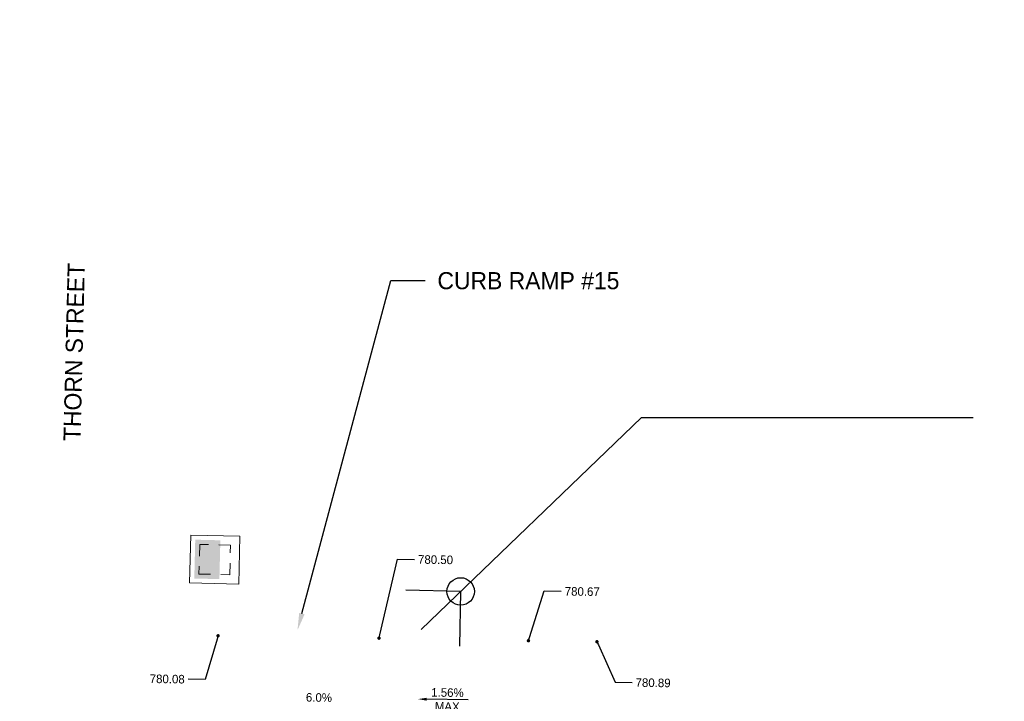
# Model space of a CAD drawing. Header units: feet. Extents: x 1384904 to 1390579, y 443400 to 444295.
# Tile 26 of 57: x 1388539 to 1388611, y 443983 to 444033. Entities that reach past the tile are written whole.
import ezdxf
from ezdxf import colors
from ezdxf.entities.mleader import LeaderData, LeaderLine
from ezdxf.math import Vec2, Vec3

# ---------------------------------------------------------------- set-up
doc = ezdxf.new("R2010")
doc.units = ezdxf.units.FT
doc.header["$MEASUREMENT"] = 0
doc.linetypes.add('drainage01', pattern=[1.6, 0.85, -0.75])
for name, color, linetype in [('DR_P_Cells', 1, 'Continuous'), ('DR_P_Storm_Sewer', 1, 'Continuous'), ('DT_P_Text', 3, 'Continuous'), ('PV_P_Text', 7, 'Continuous')]:
    doc.layers.add(name, color=color, linetype=linetype)
doc.styles.add('Slanted-Normal', font='font31.shx', dxfattribs={"height": 0.14})
doc.styles.get("Standard").update_dxf_attribs({"font": 'font31.shx'})
doc.dimstyles.get("Standard").update_dxf_attribs({"dimtxt": 0.18, "dimasz": 0.18, "dimexe": 0.18, "dimexo": 0.0625, "dimgap": 0.09, "dimtad": 0, "dimtih": 1, "dimtoh": 1, "dimdec": 4, "dimzin": 0, "dimdsep": 46, "dimtxsty": 'Standard', "dimcen": 0.09, "dimadec": 0, "dimazin": 0, "dimtfac": 1, "dimtdec": 4, "dimtofl": 0, "dimtmove": 0, "dimatfit": 3, "dimfxl": 1, "dimtolj": 1, "dimtzin": 0, "dimarcsym": 0})

# ---------------------------------------------------------------- blocks, each defined once
blk = doc.blocks.new('CB3A-P')
at = {"layer": 'Defpoints', "color": 20, "linetype": 'drainage01', "lineweight": 0}
blk.add_lwpolyline([(1.083, 1.125), (-1.083, 1.125), (-1.083, -1.125), (1.083, -1.125), (1.083, 1.125)], close=True, dxfattribs=at)
at = {"layer": 'DR_P_Cells', "color": 1, "linetype": 'Continuous', "lineweight": 13, "flags": 128}
blk.add_lwpolyline([(-1.75, 1.792), (1.75, 1.792), (1.75, -1.792), (-1.75, -1.792), (-1.75, 1.792)], close=True, dxfattribs=at)
at = {"layer": 'DR_P_Cells', "color": 1, "linetype": 'Continuous', "lineweight": 0, "extrusion": (0, 0, -1)}
blk.add_solid([(1.417, 0.375), (-1.417, 0.375), (1.417, -1.458), (-1.417, -1.458)], dxfattribs=at)
blk = doc.blocks.new('_Dot')
at = {"color": 0, "linetype": 'ByBlock', "lineweight": -2}
blk.add_line((-0.5, 0), (-1, 0), dxfattribs=at)
at = {"color": 0, "linetype": 'ByBlock', "const_width": 0.5}
blk.add_lwpolyline([(-0.25, 0, 1), (0.25, 0, 1)], format="xyb", close=True, dxfattribs=at)
blk = doc.blocks.new('*D1065')
at = {"layer": 'Defpoints', "color": 0, "transparency": 16777216}
for p in [(1387895.133, 444137.116), (1387540.978, 443974.544), (1387898.945, 443973.296), (1387891.696, 443959.376), (1390194.578, 443935.45)]:
    blk.add_point(p, dxfattribs=at)
at = {"layer": 'DT_P_Text', "color": 0, "lineweight": -2, "transparency": 16777216}
for start, end in [(56.54595, 80.01082), (8.03728, 33.75153)]:
    blk.add_arc((1387891.89, 443969.374), 8.072, start, end, dxfattribs=at)
at = {"layer": 'DT_P_Text', "color": 0, "transparency": 16777216}
for points in [[(1387893.27, 443977.117), (1387893.31, 443977.531), (1387892.046, 443977.445)], [(1387900.09, 443970.516), (1387899.675, 443970.49), (1387899.961, 443969.255)]]:
    blk.add_solid(points, dxfattribs=at)
at = {"layer": 'DT_P_Text', "color": 0, "transparency": 16777216, "insert": (1387897.694, 443974.984), "char_height": 1.25, "attachment_point": 5}
blk.add_mtext('\\A1;89°44\'10"', dxfattribs=at)
blk = doc.blocks.new('*D1066')
at = {"layer": 'Defpoints', "color": 0, "transparency": 16777216}
for p in [(1388170.018, 444145.729), (1387540.978, 443974.544), (1388173.064, 443969.457), (1388165.387, 443955.345), (1390194.578, 443935.45)]:
    blk.add_point(p, dxfattribs=at)
at = {"layer": 'DT_P_Text', "color": 0, "lineweight": -2, "transparency": 16777216}
for start, end in [(55.6454, 80.17024), (7.59215, 34.10904)]:
    blk.add_arc((1388165.63, 443965.341), 8.497, start, end, dxfattribs=at)
at = {"layer": 'DT_P_Text', "color": 0, "transparency": 16777216}
for points in [[(1388167.06, 443973.507), (1388167.101, 443973.921), (1388165.837, 443973.836)], [(1388174.261, 443966.476), (1388173.845, 443966.452), (1388174.126, 443965.216)]]:
    blk.add_solid(points, dxfattribs=at)
at = {"layer": 'DT_P_Text', "color": 0, "transparency": 16777216, "insert": (1388171.755, 443971.231), "char_height": 1.25, "attachment_point": 5}
blk.add_mtext('\\A1;89°27\'2"', dxfattribs=at)
blk = doc.blocks.new('*D1068')
at = {"layer": 'Defpoints', "color": 0, "transparency": 16777216}
for p in [(1388548.528, 444294.604), (1387540.978, 443974.544), (1388551.278, 443965.867), (1388540.113, 443949.824), (1390194.578, 443935.45)]:
    blk.add_point(p, dxfattribs=at)
at = {"layer": 'DT_P_Text', "color": 0, "lineweight": -2, "transparency": 16777216}
for start, end in [(51.55999, 82.8622), (4.89573, 37.08613)]:
    blk.add_arc((1388540.357, 443959.821), 12.483, start, end, dxfattribs=at)
at = {"layer": 'DT_P_Text', "color": 0, "transparency": 16777216}
for points in [[(1388541.893, 443971.999), (1388541.924, 443972.415), (1388540.662, 443972.3)], [(1388553.003, 443960.893), (1388552.586, 443960.879), (1388552.839, 443959.637)]]:
    blk.add_solid(points, dxfattribs=at)
at = {"layer": 'DT_P_Text', "color": 0, "transparency": 16777216, "insert": (1388549.355, 443968.473), "char_height": 1.25, "attachment_point": 5}
blk.add_mtext('\\A1;89°26\'46"', dxfattribs=at)
blk = doc.blocks.new('*D1070')
at = {"layer": 'Defpoints', "color": 0, "transparency": 16777216}
for p in [(1389005.131, 444177.177), (1387540.978, 443974.544), (1389009.168, 443958.886), (1388998.333, 443943.075), (1390194.578, 443935.45)]:
    blk.add_point(p, dxfattribs=at)
at = {"layer": 'DT_P_Text', "color": 0, "lineweight": -2, "transparency": 16777216}
for start, end in [(51.70973, 82.38704), (5.10561, 36.7305)]:
    blk.add_arc((1388998.623, 443953.069), 12.043, start, end, dxfattribs=at)
at = {"layer": 'DT_P_Text', "color": 0, "transparency": 16777216}
for points in [[(1389000.202, 443964.799), (1389000.235, 443965.214), (1388998.973, 443965.107)], [(1389010.827, 443954.149), (1389010.41, 443954.133), (1389010.665, 443952.892)]]:
    blk.add_solid(points, dxfattribs=at)
at = {"layer": 'DT_P_Text', "color": 0, "transparency": 16777216, "insert": (1389007.323, 443961.397), "char_height": 1.25, "attachment_point": 5}
blk.add_mtext('\\A1;89°10\'51"', dxfattribs=at)
blk = doc.blocks.new('*D1071')
at = {"layer": 'Defpoints', "color": 0, "transparency": 16777216}
for p in [(1389529.023, 444160.851), (1387540.978, 443974.544), (1389519.597, 443952.651), (1389523.362, 443935.339), (1390194.578, 443935.45)]:
    blk.add_point(p, dxfattribs=at)
at = {"layer": 'DT_P_Text', "color": 0, "lineweight": -2, "transparency": 16777216}
for start, end in [(97.15241, 121.14493), (144.10974, 170.56542)]:
    blk.add_arc((1389523.613, 443945.335), 8.345, start, end, dxfattribs=at)
at = {"layer": 'DT_P_Text', "color": 0, "transparency": 16777216}
for points in [[(1389522.563, 443953.823), (1389522.584, 443953.407), (1389523.822, 443953.677)], [(1389515.588, 443946.684), (1389515.173, 443946.722), (1389515.269, 443945.458)]]:
    blk.add_solid(points, dxfattribs=at)
at = {"layer": 'DT_P_Text', "color": 0, "transparency": 16777216, "insert": (1389517.83, 443951.352), "char_height": 1.25, "attachment_point": 5}
blk.add_mtext('\\A1;90°35\'39"', dxfattribs=at)

msp = doc.modelspace()

# ---------------------------------------------------------------- linework, layer by layer
at = {"layer": 'DT_P_Text'}
for points in [[(1388568.25289, 443988.59827), (1388584.33739, 444004.06536)], [(1388584.33739, 444004.06536), (1388608.54886, 444004.06536)], [(1388571.07719, 443987.37125), (1388571.13611, 443991.37082), (1388567.1373, 443991.46841)]]:
    msp.add_lwpolyline(points, dxfattribs=at)
msp.add_circle((1388571.13611, 443991.37082), 1, dxfattribs=at)
at = {"layer": 'PV_P_Text', "linetype": 'ByBlock', "lineweight": -2}
msp.add_lwpolyline([(1388571.67887, 443983.45681), (1388568.64918, 443983.50145)], dxfattribs=at)
at = {"layer": 'PV_P_Text'}
msp.add_solid([(1388568.64764, 443983.39729), (1388568.02425, 443983.51065), (1388568.65071, 443983.6056)], dxfattribs=at)

# ---------------------------------------------------------------- block references
at = {"layer": 'DR_P_Storm_Sewer', "color": 1, "rotation": 268.6019654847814}
msp.add_blockref('CB3A-P', (1388553.18745, 443993.694, 780.588), dxfattribs=at)

# ---------------------------------------------------------------- texts
at = {"layer": 'DT_P_Text', "insert": (1388542.14114, 444002.36511), "char_height": 1.25, "width": 29.678584, "attachment_point": 1, "rotation": 88.6019655, "style": 'Slanted-Normal'}
msp.add_mtext('THORN STREET', dxfattribs=at)
at = {"layer": 'PV_P_Text', "char_height": 0.625, "attachment_point": 5, "rotation": 359.1559594}
for s, insert in [('6.0%', (1388560.79277, 443983.62544)), ('1.56%', (1388570.17148, 443983.98545)), ('MAX', (1388570.15656, 443982.97281))]:
    msp.add_mtext(s, dxfattribs=dict(at, insert=insert))

# ---------------------------------------------------------------- dimensions: what is measured, and where the dimension line sits
at = {"layer": 'DT_P_Text'}
for base, line2, picture, middle in [((1388551.27813, 443965.86722), ((1388540.11322, 443949.82405), (1388548.52762, 444294.60374)), '*D1068', (1388549.35503, 443968.47325)), ((1389009.16818, 443958.8865), ((1388998.33294, 443943.07455), (1389005.1309, 444177.17687)), '*D1070', (1389007.32318, 443961.39682)), ((1389519.59746, 443952.65059), ((1389523.36155, 443935.33874), (1389529.02312, 444160.85051)), '*D1071', (1389517.83048, 443951.35217)), ((1388173.06391, 443969.45743), ((1388165.38689, 443955.34459), (1388170.01841, 444145.72851)), '*D1066', (1388171.75473, 443971.23141)), ((1387898.94504, 443973.29609), ((1387891.69628, 443959.37596), (1387895.13342, 444137.11607)), '*D1065', (1387897.69389, 443974.98408))]:
    dim = msp.add_angular_dim_2l(base=base, line1=((1387540.978, 443974.544), (1390194.57763, 443935.45023)), line2=line2, dimstyle='Standard', override={"dimscale": 10, "dimtxt": 0.125, "dimasz": 0.125, "dimgap": 0.05, "dimaunit": 1, "dimadec": 3}, dxfattribs=at)
    dim.commit()
    dim.dimension.update_dxf_attribs({"geometry": picture, "text_midpoint": middle})

# ---------------------------------------------------------------- leaders
ml = msp.add_multileader_mtext('Standard', dxfattribs=at)
ml.set_content('CURB RAMP #15', color=256)
ml.set_leader_properties()
ml.build(insert=Vec2(0, 0))
ml.multileader.update_dxf_attribs({"text_right_attachment_type": 2, "dogleg_length": 0.25, "arrow_head_size": 1.25, "scale": 10})
ctx = ml.context
ctx.base_point, ctx.scale, ctx.char_height, ctx.arrow_head_size, ctx.landing_gap_size, ctx.plane_origin = Vec3(1388568.54017, 444014.05387), 10, 1.25, 1.25, 0.9, Vec3(1388559.22749, 443988.54594)
ctx.right_attachment = 2
notes = []
notes.append((ctx, [(1, (1, 1, 0), (1388566.04017, 444014.05387), (1, 0), 2.5, [(0, [(1388559.22749, 443988.54594)], 0, [])])]))
ctx.mtext.insert, ctx.mtext.flow_direction = Vec3(1388569.44017, 444014.67887), 5
at = {"layer": 'PV_P_Text'}
ml = msp.add_multileader_mtext('Standard', dxfattribs=at)
ml.set_content('780.50', color=256)
ml.set_leader_properties()
ml.set_arrow_properties(name='DOT')
ml.build(insert=Vec2(0, 0))
ml.multileader.update_dxf_attribs({"text_right_attachment_type": 2, "dogleg_length": 0.25, "arrow_head_size": 0.25, "scale": 5})
ctx = ml.context
ctx.base_point, ctx.scale, ctx.char_height, ctx.arrow_head_size, ctx.landing_gap_size, ctx.plane_origin, ctx.plane_x_axis, ctx.plane_y_axis = Vec3(1388567.77463, 443993.71229, 0.16933), 5, 0.625, 0.25, 0.25, Vec3(1388565.20849, 443987.94523, 0.16933), Vec3(0.9998915, -0.01473075), Vec3(0.01473075, 0.9998915)
ctx.right_attachment = 2
notes.append((ctx, [(1, (1, 1, 0), (1388566.52477, 443993.7307, 0.16933), (0.9998915, -0.01473075), 1.25, [(0, [(1388565.17931, 443987.9582, 0.16933)], 0, [])])]))
ctx.mtext.insert, ctx.mtext.text_direction, ctx.mtext.rotation, ctx.mtext.flow_direction = Vec3(1388568.02921, 443994.02107, 0.16933), Vec3(0.9998915, -0.01473075), 6.26845402, 5
ml = msp.add_multileader_mtext('Standard', dxfattribs=at)
ml.set_content('780.67', color=256)
ml.set_leader_properties()
ml.set_arrow_properties(name='DOT')
ml.build(insert=Vec2(0, 0))
ml.multileader.update_dxf_attribs({"text_right_attachment_type": 2, "dogleg_length": 0.25, "arrow_head_size": 0.25, "scale": 5})
ctx = ml.context
ctx.base_point, ctx.scale, ctx.char_height, ctx.arrow_head_size, ctx.landing_gap_size, ctx.plane_origin, ctx.plane_x_axis, ctx.plane_y_axis = Vec3(1388578.48242, 443991.38714), 5, 0.625, 0.25, 0.25, Vec3(1388576.11279, 443987.75753), Vec3(0.9998915, -0.01473075), Vec3(0.01473075, 0.9998915)
ctx.right_attachment = 2
notes.append((ctx, [(1, (1, 1, 0), (1388577.23256, 443991.40555), (0.9998915, -0.01473075), 1.25, [(0, [(1388576.08361, 443987.7705)], 0, [])])]))
ctx.mtext.insert, ctx.mtext.text_direction, ctx.mtext.rotation, ctx.mtext.flow_direction = Vec3(1388578.737, 443991.69592), Vec3(0.9998915, -0.01473075), 6.26845402, 5
ml = msp.add_multileader_mtext('Standard', dxfattribs=at)
ml.set_content('780.08', color=256)
ml.set_leader_properties()
ml.set_arrow_properties(name='DOT')
ml.build(insert=Vec2(0, 0))
ml.multileader.update_dxf_attribs({"text_right_attachment_type": 2, "dogleg_length": 0.25, "arrow_head_size": 0.25, "scale": 5})
ctx = ml.context
ctx.base_point, ctx.scale, ctx.char_height, ctx.arrow_head_size, ctx.landing_gap_size, ctx.plane_origin, ctx.plane_x_axis, ctx.plane_y_axis = Vec3(1388547.62195, 443985.01083, 782.03311), 5, 0.625, 0.25, 0.25, Vec3(1388553.45921, 443988.11832, 782.03311), Vec3(0.9998915, -0.01473075), Vec3(0.01473075, 0.9998915)
ctx.right_attachment, ctx.text_align_type = 2, 2
notes.append((ctx, [(0, (1, 1, 0), (1388552.49642, 443984.93902, 782.03311), (-0.9998915, 0.01473075), 1.25, [(0, [(1388553.43002, 443988.13129, 782.03311)], 0, [])])]))
ctx.mtext.insert, ctx.mtext.text_direction, ctx.mtext.rotation, ctx.mtext.alignment, ctx.mtext.flow_direction = Vec3(1388551.00119, 443985.27358, 782.03311), Vec3(0.9998915, -0.01473075), 6.26845402, 3, 5
ml = msp.add_multileader_mtext('Standard', dxfattribs=at)
ml.set_content('780.89', color=256)
ml.set_leader_properties()
ml.set_arrow_properties(name='DOT')
ml.build(insert=Vec2(0, 0))
ml.multileader.update_dxf_attribs({"text_right_attachment_type": 2, "dogleg_length": 0.25, "arrow_head_size": 0.25, "scale": 5})
ctx = ml.context
ctx.base_point, ctx.scale, ctx.char_height, ctx.arrow_head_size, ctx.landing_gap_size, ctx.plane_origin, ctx.plane_x_axis, ctx.plane_y_axis = Vec3(1388583.65232, 443984.72575), 5, 0.625, 0.25, 0.25, Vec3(1388581.05349, 443987.68203), Vec3(0.9998915, -0.01473075), Vec3(0.01473075, 0.9998915)
ctx.right_attachment = 2
notes.append((ctx, [(0, (1, 1, 0), (1388582.40246, 443984.74417), (0.9998915, -0.01473075), 1.25, [(0, [(1388581.08307, 443987.69685)], 0, [])])]))
ctx.mtext.insert, ctx.mtext.text_direction, ctx.mtext.rotation, ctx.mtext.flow_direction = Vec3(1388583.9069, 443985.03454), Vec3(0.9998915, -0.01473075), 6.26845402, 5
for ctx, leaders in notes:
    for number, flags, end, landing, length, lines in leaders:
        leader = LeaderData()
        leader.index, (leader.has_last_leader_line, leader.has_dogleg_vector, leader.attachment_direction) = number, flags
        leader.last_leader_point, leader.dogleg_vector, leader.dogleg_length = Vec3(end), Vec3(landing), length
        for number, points, colour, breaks in lines:
            line = LeaderLine()
            line.index, line.vertices, line.color, line.breaks = number, Vec3.list(points), colors.encode_raw_color(colour), breaks
            leader.lines.append(line)
        ctx.leaders.append(leader)

doc.saveas('drawing.dxf')
